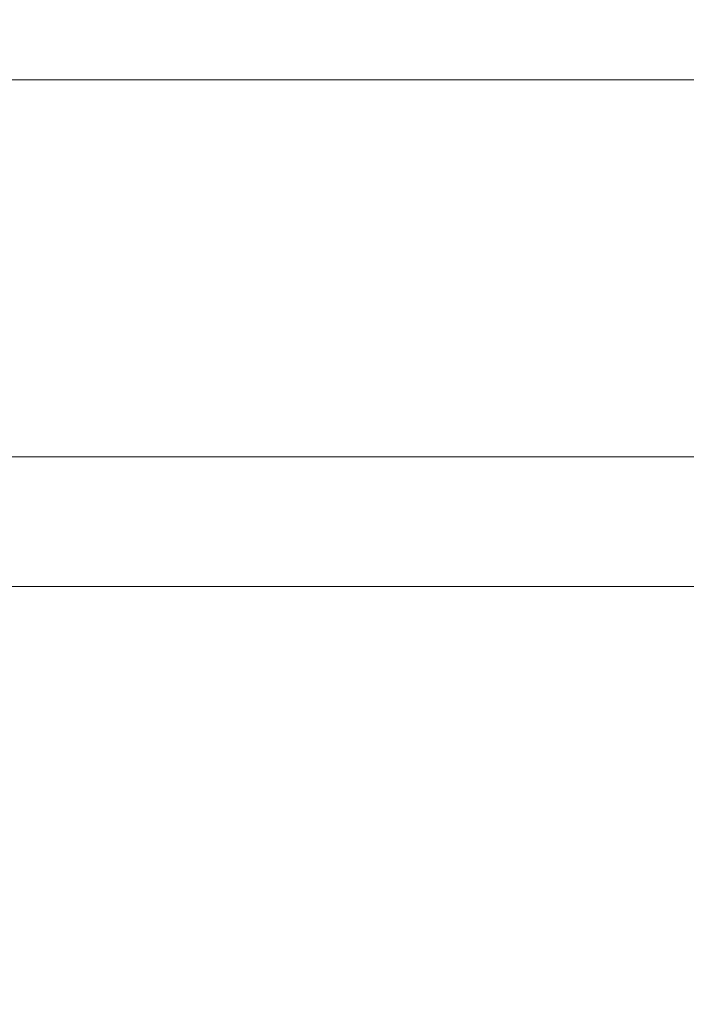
# Model space of a CAD drawing. Header units: centimetres. Extents: x -17.4 to 18.6, y -72.7 to -70.7.
# Tile 89 of 256: x -17.41782 to -17.41672, y -71.21257 to -71.21094. Entities that reach past the tile are written whole.
import ezdxf

# ---------------------------------------------------------------- set-up
doc = ezdxf.new("R2010")
doc.units = ezdxf.units.CM
doc.header["$LTSCALE"] = 2.54
doc.layers.add('Lucido design-1', color=7, linetype='Continuous')

# ---------------------------------------------------------------- blocks, each defined once
blk = doc.blocks.new('Gruppo-7-1')
at = {"color": 178, "linetype": 'Continuous', "lineweight": 9}
for points in [[(18.5810802, -71.2116644, -1972.5371244), (-17.4189198, -71.2116644, -1972.5371244), (-17.4189198, -71.2101361, -1972.5370988), (18.5810802, -71.2101361, -1972.5370988)], [(18.5810802, -71.2102079, -1972.3184341), (-17.4189198, -71.2102079, -1972.3184341), (-17.4189198, -71.2110431, -1972.318368), (18.5810802, -71.2110431, -1972.318368)], [(18.5810802, -71.2110431, -1972.318368), (-17.4189198, -71.2110431, -1972.318368), (-17.4189198, -71.2118782, -1972.3182994), (18.5810802, -71.2118782, -1972.3182994)], [(18.5810802, -71.2131928, -1972.5371454), (-17.4189198, -71.2131928, -1972.5371454), (-17.4189198, -71.2116644, -1972.5371244), (18.5810802, -71.2116644, -1972.5371244)], [(18.5810802, -71.2118782, -1972.3182994), (-17.4189198, -71.2118782, -1972.3182994), (-17.4189198, -71.212713, -1972.3182283), (18.5810802, -71.212713, -1972.3182283)]]:
    blk.add_3dface(points, dxfattribs=at)
blk = doc.blocks.new('Gruppo-8-1')
at = {"color": 1}
blk.add_blockref('Gruppo-7-1', (0, 0), dxfattribs=at)

msp = doc.modelspace()

# ---------------------------------------------------------------- block references
at = {"layer": 'Lucido design-1', "color": 1, "true_color": 0xff0000}
msp.add_blockref('Gruppo-8-1', (0, 0), dxfattribs=at)

doc.saveas('drawing.dxf')
